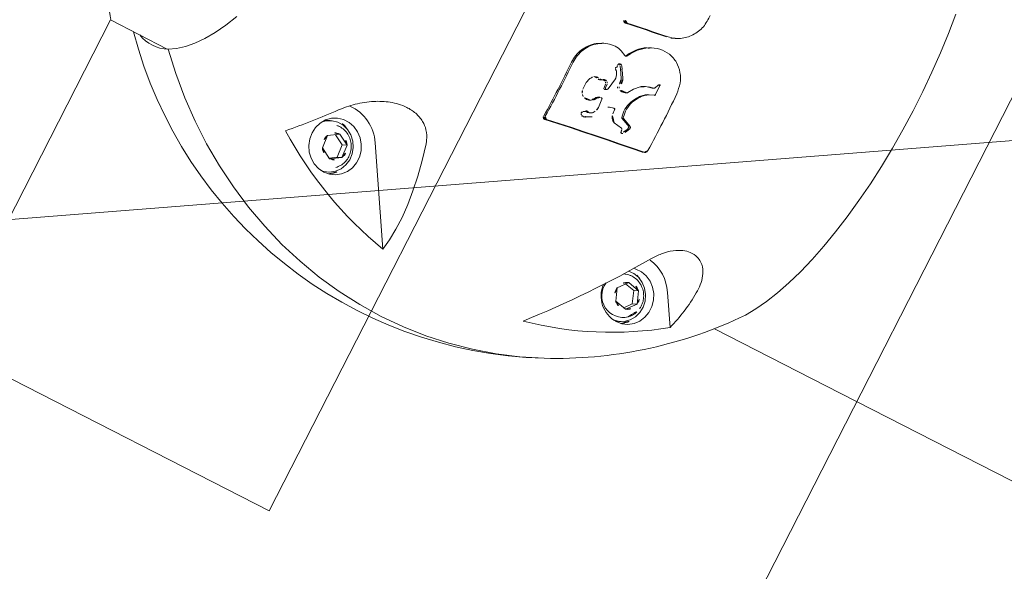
# Model space of a CAD drawing. Extents: x 5459245 to 5462690, y 5971016 to 5972523.
# Tile 101 of 198: x 5462452.005 to 5462452.231, y 5972211.534 to 5972211.66. Entities that reach past the tile are written whole.
import ezdxf

# ---------------------------------------------------------------- set-up
doc = ezdxf.new("R2010")
doc.units = 0
doc.layers.add('A_MAŁA ARCHITEKTURA', color=195, linetype='CONTINUOUS', lineweight=9)
doc.layers.add('ADT CCTV', color=102, linetype='CONTINUOUS')

# ---------------------------------------------------------------- blocks, each defined once
blk = doc.blocks.new('A$C43995eb0')
at = {"layer": 'A_MAŁA ARCHITEKTURA', "linetype": 'Continuous'}
for p, q in [((3513.14, 250.43), (3513.14, 390.59)), ((3513.14, 221.75), (3513.14, 250.43)), ((3517.49, 212.59), (3510.62, 208.42)), ((3516.16, 203.42), (3513.28, 202.35)), ((3518.42, 201.63), (3516.16, 203.42)), ((3516.64, 202.41), (3516.16, 203.42)), ((3513.28, 202.35), (3512.67, 199.49)), ((3513.76, 201.34), (3513.26, 199.01)), ((3513.76, 201.34), (3513.28, 202.35)), ((3516.64, 202.41), (3513.76, 201.34)), ((3518.31, 201.09), (3516.64, 202.41)), ((3517.81, 198.77), (3518.42, 201.63)), ((3521.64, 201.48), (3521.4, 201.99)), ((3512.67, 199.49), (3514.93, 197.69)), ((3514.93, 197.69), (3517.81, 198.77)), ((3470.19, 184.58), (3469.38, 184.93)), ((3469.43, 185.34), (3471.54, 185.39)), ((3471.72, 185.48), (3471.82, 185.16)), ((3472.25, 184.08), (3471.82, 185.16)), ((3458.06, 183.56), (3457.89, 183.9)), ((3470.44, 184.34), (3470.71, 183.22)), ((3470.6, 184), (3470.44, 184.34)), ((3470.6, 184), (3470.87, 182.88)), ((3471.19, 181.97), (3470.87, 182.88)), ((3472.41, 183.75), (3472.28, 184.08)), ((3480.49, 183.11), (3479.74, 181.33)), ((3480.65, 182.78), (3479.9, 180.99)), ((3480.49, 183.11), (3480.69, 183.49)), ((3480.65, 182.78), (3480.85, 183.15)), ((3480.69, 183.49), (3480.86, 183.66)), ((3480.85, 183.15), (3481.02, 183.32)), ((3481.58, 183.52), (3481.19, 183.67)), ((3481.74, 183.18), (3481.35, 183.33)), ((3472.76, 180.33), (3471.58, 181.42)), ((3481.97, 181.93), (3481.59, 179.88)), ((3482.58, 182.16), (3482.3, 182.17)), ((3462.51, 179.63), (3462.67, 179.3)), ((3474.04, 179.53), (3472.76, 180.33)), ((3474.37, 179), (3474.21, 179.33)), ((3478.92, 177.31), (3478.66, 178.32)), ((3479.94, 178.69), (3478.94, 178.64)), ((3469.26, 175.57), (3469.87, 175.9)), ((3469.94, 175.92), (3469.87, 175.9)), ((3470.57, 176.4), (3469.94, 175.92)), ((3470.73, 176.06), (3470.1, 175.59)), ((3470.57, 176.4), (3471.81, 177.12)), ((3470.73, 176.06), (3471.97, 176.79)), ((3479.08, 176.96), (3478.92, 177.31)), ((3469.42, 175.23), (3470.03, 175.56)), ((3470.1, 175.59), (3470.03, 175.56)), ((3470.16, 174.49), (3470.09, 174.57)), ((3470.84, 174.99), (3471.63, 175.35)), ((3472.35, 175.55), (3471.63, 175.35)), ((3472.5, 175.57), (3475.31, 175.1)), ((3474.47, 174.41), (3475.38, 174.51)), ((3474.63, 174.07), (3475.54, 174.17)), ((3475.8, 174.45), (3475.64, 174.78)), ((3477.85, 174.51), (3477.84, 174.69)), ((3477.92, 174.24), (3478.08, 173.9)), ((3478.09, 174.94), (3480.11, 175.07)), ((3481.23, 174.83), (3481.68, 174.55)), ((3481.68, 174.55), (3481.8, 174.44)), ((3482.2, 173.74), (3482.04, 174.08)), ((3482.2, 173.74), (3482.32, 173.37)), ((3482.71, 174.75), (3483.14, 173.83)), ((3483.3, 173.5), (3483.14, 173.83)), ((3474.34, 172.47), (3474.18, 172.81)), ((3482.03, 173.16), (3482.14, 173.57)), ((3482.19, 172.83), (3482.3, 173.23)), ((3482.56, 172.36), (3482.4, 172.69)), ((3483.55, 173.1), (3483.57, 172.79)), ((3466.53, 169.41), (3466.69, 169.08)), ((3476.33, 169.96), (3475.25, 170.25)), ((3478.03, 169.98), (3476.33, 169.96)), ((3531.49, 145.88), (3510.62, 133.25)), ((3513.98, 127.77), (3512.51, 125.16)), ((3514.47, 126.76), (3513.08, 124.3)), ((3517.02, 127.99), (3513.98, 127.77)), ((3514.47, 126.76), (3513.98, 127.77)), ((3517.5, 126.98), (3514.47, 126.76)), ((3518.58, 125.6), (3517.02, 127.99)), ((3517.5, 126.98), (3517.02, 127.99)), ((3518.5, 125.46), (3517.5, 126.98)), ((3521.64, 126.3), (3521.4, 126.81)), ((3521.64, 126.3), (3521.92, 125.58)), ((3511.05, 123.61), (3511.01, 124.19)), ((3512.51, 125.16), (3514.07, 122.77)), ((3517.11, 122.99), (3518.58, 125.6)), ((3514.07, 122.77), (3517.11, 122.99)), ((3510.75, 121.73), (3510.99, 121.22)), ((3511.38, 120.55), (3510.99, 121.22)), ((3513.14, 66.5), (3513.14, 81.1)), ((3586.55, 66.5), (3513.1, 66.5))]:
    blk.add_line(p, q, dxfattribs=at)
at = {"layer": 'A_MAŁA ARCHITEKTURA'}
for p, q in [((3092.12, 258.38), (3692.12, 258.38)), ((3296.64, 150), (3596.64, 150)), ((3596.64, 150), (3596.64, -150))]:
    blk.add_line(p, q, dxfattribs=at)
at = {"layer": 'A_MAŁA ARCHITEKTURA', "linetype": 'Continuous', "flags": 128}
for points in [[(3423.91, 238.23), (3428.59, 238.74), (3433.38, 239.13), (3438.23, 239.4), (3443.12, 239.55), (3448.04, 239.58), (3452.95, 239.48), (3457.82, 239.26), (3462.64, 238.92), (3467.36, 238.47), (3471.98, 237.89), (3476.47, 237.2), (3480.79, 236.4), (3484.93, 235.49), (3488.87, 234.49), (3492.58, 233.39), (3496.05, 232.19), (3499.25, 230.92), (3502.18, 229.57), (3504.8, 228.15), (3507.12, 226.66), (3508.32, 225.77)], [(3509.23, 199.02), (3509.14, 199.56), (3509.14, 200.98), (3509.48, 202.38), (3510.15, 203.68), (3511.11, 204.82), (3512.31, 205.74), (3513.67, 206.37), (3515.14, 206.7), (3516.63, 206.7), (3518.05, 206.38), (3519.34, 205.74), (3520.43, 204.83), (3521.25, 203.69), (3521.75, 202.38), (3521.93, 200.98), (3521.93, 200.98)], [(3510.32, 198.28), (3510.27, 199.55), (3510.57, 200.92), (3511.21, 202.21), (3512.15, 203.32), (3513.34, 204.19), (3514.71, 204.76), (3516.16, 204.99), (3517.6, 204.88), (3518.95, 204.43), (3520.12, 203.66), (3521.04, 202.63), (3521.64, 201.39), (3521.88, 200.23)], [(3521.64, 201.48), (3521.88, 200.89), (3521.92, 200.75)], [(3511.4, 197.53), (3511.06, 198.69), (3511.04, 198.89)], [(3536.88, 190.15), (3536.91, 190.1), (3539.12, 185.05), (3541, 179.86), (3542.55, 174.56), (3543.77, 169.16), (3544.64, 163.69), (3545.16, 158.15), (3545.33, 152.57), (3545.16, 146.98), (3544.64, 141.39), (3543.77, 135.81), (3542.55, 130.28), (3541, 124.8), (3539.12, 119.41), (3536.91, 114.11), (3534.37, 108.93), (3531.53, 103.88), (3528.39, 98.98), (3524.96, 94.26), (3521.25, 89.72), (3517.28, 85.39), (3513.06, 81.27)], [(3513.06, 81.27), (3517.28, 85.39), (3521.25, 89.72), (3524.96, 94.26), (3528.39, 98.98), (3531.53, 103.88), (3534.37, 108.93), (3536.91, 114.11), (3539.12, 119.41), (3541, 124.8), (3542.55, 130.28), (3543.77, 135.81), (3544.64, 141.39), (3545.16, 146.98), (3545.33, 152.57), (3545.16, 158.15), (3544.64, 163.69), (3543.77, 169.16), (3542.55, 174.56), (3541, 179.86), (3539.12, 185.05), (3536.91, 190.1), (3536.88, 190.15)], [(3488, 165.76), (3487.51, 168.75), (3487.03, 171.73), (3486.57, 174.68), (3486.13, 177.62), (3485.7, 180.53), (3485.28, 183.4), (3484.89, 186.24), (3484.51, 189.05)], [(3488.16, 165.42), (3487.67, 168.41), (3487.19, 171.39), (3486.73, 174.35), (3486.29, 177.28), (3485.86, 180.19), (3485.45, 183.06), (3485.05, 185.91), (3484.67, 188.71)], [(3459.95, 172.15), (3459.76, 173.39), (3459.57, 174.62), (3459.39, 175.85), (3459.2, 177.07), (3459.02, 178.29), (3458.85, 179.5), (3458.67, 180.71), (3458.5, 181.92)], [(3460.11, 171.82), (3459.92, 173.05), (3459.73, 174.28), (3459.55, 175.51), (3459.37, 176.73), (3459.19, 177.95), (3459.01, 179.16), (3458.83, 180.37), (3458.66, 181.58)], [(3505.52, 143.73), (3509.29, 144.65), (3512.94, 145.39), (3516.45, 145.94), (3519.8, 146.31), (3523, 146.48), (3526.02, 146.47), (3528.85, 146.27), (3531.49, 145.88)], [(3521.93, 125.81), (3521.75, 124.39), (3521.25, 123.03), (3520.43, 121.8), (3519.34, 120.77), (3518.05, 119.98), (3516.63, 119.5), (3515.14, 119.33), (3513.67, 119.5), (3512.31, 119.98), (3511.11, 120.76), (3510.15, 121.79), (3509.48, 123.02), (3509.14, 124.39), (3509.14, 125.8), (3509.48, 127.2), (3510.15, 128.51), (3511.11, 129.65), (3512.31, 130.56), (3513.67, 131.2), (3515.14, 131.53), (3516.63, 131.53), (3518.05, 131.2), (3519.34, 130.56), (3520.43, 129.65), (3521.25, 128.51), (3521.75, 127.21), (3521.93, 125.81)], [(3511.82, 120.25), (3511.21, 120.95), (3510.57, 122.16), (3510.27, 123.5), (3510.34, 124.89), (3510.77, 126.25), (3511.53, 127.48), (3512.57, 128.5), (3513.84, 129.26), (3515.25, 129.71), (3516.71, 129.82), (3518.13, 129.57), (3519.42, 129), (3520.5, 128.12), (3521.3, 127.01), (3521.78, 125.72), (3521.88, 125.06)], [(3499.25, 91.91), (3502.18, 90.56), (3504.8, 89.14), (3507.12, 87.66), (3509.11, 86.12), (3510.77, 84.54), (3512.09, 82.92), (3513.06, 81.27)]]:
    blk.add_lwpolyline(points, dxfattribs=at)
at = {"layer": 'A_MAŁA ARCHITEKTURA', "linetype": 'Continuous'}
for centre, radius, start, end in [((3446.64, 147.06), 100, 25.5243, 51.9164), ((3505.66, 175), 39.4, 72.5279, 86.9812), ((3452.69, 164.46), 80.72, 12.5355, 36.6015), ((3515.69, 199.81), 10, 120.4922, 170.283), ((3515.72, 200.18), 3.27, 82.4375, 138.4127), ((3515.93, 199.79), 4.95, 260.4161, 40.2491), ((3515.82, 200.67), 2.78, 20.3289, 83.0669), ((3516.85, 199.08), 5.83, 31.9067, 80.7785), ((3375.12, 1.26), 238.97, 49.1311, 56.929), ((3516.02, 198.56), 5.99, 150.5934, 180.8426), ((3515.39, 200.4), 2.87, 137.3344, 198.5926), ((3515.21, 201.23), 6.72, 273.6402, 357.8974), ((3515.7, 200.71), 2.87, 317.3344, 18.5926), ((3515.27, 200.45), 2.78, 200.3289, 263.0669), ((3515.37, 200.94), 3.27, 262.4375, 318.4127), ((3476.76, -43.42), 233.18, 88.2825, 91.8576), ((3446.64, 147.06), 100, 311.6823, 25.5243), ((3479.38, -59.62), 224.9, 87.9533, 91.4943), ((3479.54, -59.95), 224.9, 87.9533, 91.4943), ((3442.37, 165.51), 91.25, 325.4096, 347.5764), ((3515.54, 124.77), 9.8, 120.1166, 183.1259), ((3516.85, 123.91), 5.83, 31.9067, 80.7779), ((3515.89, 123.44), 5.85, 150.3401, 199.0724), ((3515.57, 125.16), 3.05, 121.1984, 179.9315), ((3515.7, 125.09), 3.19, 65.6003, 122.6532), ((3515.89, 125.55), 2.69, 1.0666, 65.2701), ((3515.2, 125.21), 2.69, 181.0666, 245.2701), ((3515.52, 125.61), 3.05, 301.1984, 359.9315), ((3393.95, -16.34), 179.38, 46.4698, 50.6277), ((3515.39, 125.67), 3.19, 245.6003, 302.6532), ((3505.56, 77.56), 8.37, 334.9582, 26.3053)]:
    blk.add_arc(centre, radius, start, end, dxfattribs=at)
blk.add_ellipse((3446.64, 0), major_axis=(66.49, 66.49), ratio=0.018355, start_param=0.018353, end_param=1.255922, dxfattribs=at)
for points, knots in [([(3505.52, 201.52), (3504.79, 202.05), (3503.33, 203.1), (3501.51, 205.14), (3500.42, 207.16), (3499.98, 209.14), (3500.21, 210.76), (3500.9, 212.03), (3501.96, 213.11), (3503.54, 213.94), (3505.58, 214.39), (3507.04, 214.36), (3507.74, 214.35)], [0, 0, 0, 0, 0.094019, 0.1888407, 0.2709308, 0.3446243, 0.4512183, 0.5316437, 0.6122297, 0.744947, 0.8779326, 1, 1, 1, 1]), ([(3516.82, 204.43), (3516.42, 204.46), (3515.6, 204.52), (3514.38, 204.22), (3513.24, 203.66), (3512.26, 202.81), (3511.51, 201.73), (3511.09, 200.49), (3510.94, 199.51), (3511.05, 198.99), (3511.07, 198.89)], [0, 0, 0, 0, 0.13135, 0.2666, 0.403908, 0.543436, 0.684667, 0.826615, 0.968048, 1, 1, 1, 1]), ([(3519.68, 202.96), (3519.51, 203.13), (3519.06, 203.6), (3518.09, 204.15), (3517.25, 204.33), (3516.82, 204.43)], [0, 0, 0, 0, 0.220291, 0.595007, 1, 1, 1, 1]), ([(3466.63, 175.56), (3465.86, 176.02), (3464.33, 176.95), (3462.65, 179.07), (3461.74, 181.52), (3461.74, 184.06), (3462.69, 186.36), (3464.4, 188.15), (3466.64, 189.34), (3468.34, 189.53), (3469.2, 189.63)], [0, 0, 0, 0, 0.12517, 0.249642, 0.374442, 0.499277, 0.624094, 0.749439, 0.874606, 1, 1, 1, 1]), ([(3483.75, 189.65), (3483.83, 189.64), (3484, 189.62), (3484.2, 189.51), (3484.34, 189.39), (3484.42, 189.29), (3484.49, 189.17), (3484.5, 189.09), (3484.51, 189.05)], [0, 0, 0, 0, 0.249123, 0.498004, 0.622978, 0.74866, 0.87411, 1, 1, 1, 1]), ([(3449.71, 188.28), (3450.73, 188.28), (3452.78, 188.28), (3455.59, 186.92), (3457.32, 185.09), (3458.2, 183.34), (3458.4, 182.39), (3458.5, 181.92)], [0, 0, 0, 0, 0.249793, 0.499376, 0.748511, 0.873967, 1, 1, 1, 1]), ([(3484.62, 188.87), (3484.63, 188.86), (3484.66, 188.81), (3484.67, 188.75), (3484.67, 188.71)], [0, 0, 0, 0, 0.259657, 1, 1, 1, 1]), ([(3469.12, 185.28), (3469.11, 185.34), (3469.1, 185.44), (3469.13, 185.54), (3469.14, 185.59)], [0, 0, 0, 0, 0.499114, 1, 1, 1, 1]), ([(3469.38, 184.93), (3469.35, 184.95), (3469.29, 185), (3469.21, 185.08), (3469.15, 185.18), (3469.13, 185.25), (3469.12, 185.28)], [0, 0, 0, 0, 0.249907, 0.499238, 0.749138, 1, 1, 1, 1]), ([(3469.28, 184.95), (3469.27, 185), (3469.26, 185.1), (3469.29, 185.2), (3469.31, 185.25)], [0, 0, 0, 0, 0.499114, 1, 1, 1, 1]), ([(3469.31, 185.25), (3469.31, 185.26), (3469.32, 185.28), (3469.35, 185.31), (3469.39, 185.33), (3469.41, 185.34), (3469.43, 185.34)], [0, 0, 0, 0, 0.247175, 0.499606, 0.748246, 1, 1, 1, 1]), ([(3471.54, 185.39), (3471.57, 185.38), (3471.65, 185.37), (3471.75, 185.31), (3471.83, 185.24), (3471.87, 185.17), (3471.88, 185.14)], [0, 0, 0, 0, 0.25021, 0.499986, 0.749492, 1, 1, 1, 1]), ([(3458.02, 183.55), (3458.12, 183.36), (3458.45, 182.74), (3458.58, 182.06), (3458.66, 181.58)], [0, 0, 0, 0, 0.299286, 1, 1, 1, 1]), ([(3470.19, 184.58), (3470.22, 184.57), (3470.28, 184.55), (3470.35, 184.49), (3470.41, 184.42), (3470.43, 184.37), (3470.44, 184.34)], [0, 0, 0, 0, 0.250267, 0.500046, 0.749598, 1, 1, 1, 1]), ([(3471.58, 181.42), (3471.38, 181.7), (3470.98, 182.26), (3470.8, 182.9), (3470.71, 183.22)], [0, 0, 0, 0, 0.500155, 1, 1, 1, 1]), ([(3479.55, 181.18), (3478.9, 181.08), (3477.59, 180.88), (3475.51, 181.35), (3473.92, 182.23), (3472.86, 183.21), (3472.45, 183.79), (3472.25, 184.08)], [0, 0, 0, 0, 0.249692, 0.499296, 0.748632, 0.874477, 1, 1, 1, 1]), ([(3479.72, 180.85), (3479.06, 180.74), (3477.75, 180.54), (3475.67, 181.02), (3474.09, 181.89), (3473.02, 182.87), (3472.61, 183.45), (3472.41, 183.75)], [0, 0, 0, 0, 0.249692, 0.499296, 0.748632, 0.874477, 1, 1, 1, 1]), ([(3480.86, 183.66), (3480.88, 183.67), (3480.93, 183.69), (3481.01, 183.71), (3481.1, 183.7), (3481.16, 183.68), (3481.19, 183.67)], [0, 0, 0, 0, 0.249874, 0.49965, 0.749663, 1, 1, 1, 1]), ([(3481.02, 183.32), (3481.04, 183.33), (3481.09, 183.36), (3481.18, 183.37), (3481.26, 183.36), (3481.32, 183.34), (3481.35, 183.33)], [0, 0, 0, 0, 0.2498741, 0.4996499, 0.7496634, 1, 1, 1, 1]), ([(3481.58, 183.52), (3481.82, 183.43), (3482.29, 183.25), (3482.69, 182.93), (3482.9, 182.77)], [0, 0, 0, 0, 0.500812, 1, 1, 1, 1]), ([(3481.74, 183.18), (3481.98, 183.09), (3482.45, 182.91), (3482.85, 182.59), (3483.06, 182.43)], [0, 0, 0, 0, 0.500812, 1, 1, 1, 1]), ([(3482.9, 182.77), (3482.92, 182.75), (3482.96, 182.72), (3483, 182.64), (3483.02, 182.57), (3483.01, 182.52), (3483.01, 182.49)], [0, 0, 0, 0, 0.2503, 0.499961, 0.749423, 1, 1, 1, 1]), ([(3479.74, 181.33), (3479.73, 181.31), (3479.71, 181.28), (3479.65, 181.22), (3479.59, 181.2), (3479.55, 181.18)], [0, 0, 0, 0, 0.250055, 0.499973, 1, 1, 1, 1]), ([(3479.9, 180.99), (3479.89, 180.98), (3479.87, 180.94), (3479.81, 180.88), (3479.76, 180.86), (3479.72, 180.85)], [0, 0, 0, 0, 0.250055, 0.499973, 1, 1, 1, 1]), ([(3481.97, 181.93), (3481.97, 181.94), (3481.98, 181.98), (3482.01, 182.05), (3482.07, 182.12), (3482.18, 182.17), (3482.26, 182.17), (3482.3, 182.17)], [0, 0, 0, 0, 0.125173, 0.250237, 0.499817, 0.749608, 1, 1, 1, 1]), ([(3483.01, 182.49), (3483, 182.45), (3482.97, 182.35), (3482.86, 182.25), (3482.73, 182.18), (3482.63, 182.17), (3482.58, 182.16)], [0, 0, 0, 0, 0.2493271, 0.4992619, 0.749422, 1, 1, 1, 1]), ([(3466.79, 175.22), (3466.04, 175.69), (3464.53, 176.62), (3463.14, 178.15), (3462.8, 179.14), (3462.74, 179.32)], [0, 0, 0, 0, 0.449858, 0.899074, 1, 1, 1, 1]), ([(3474.04, 179.53), (3474.08, 179.51), (3474.14, 179.47), (3474.19, 179.39), (3474.2, 179.35), (3474.21, 179.33)], [0, 0, 0, 0, 0.498291, 0.751816, 1, 1, 1, 1]), ([(3474.21, 179.33), (3474.29, 178.98), (3474.44, 178.27), (3474.17, 177.63), (3474.04, 177.32)], [0, 0, 0, 0, 0.499956, 1, 1, 1, 1]), ([(3474.37, 179), (3474.45, 178.64), (3474.6, 177.93), (3474.33, 177.3), (3474.2, 176.98)], [0, 0, 0, 0, 0.499956, 1, 1, 1, 1]), ([(3478.66, 178.32), (3478.66, 178.34), (3478.65, 178.38), (3478.66, 178.44), (3478.68, 178.5), (3478.73, 178.57), (3478.82, 178.63), (3478.9, 178.64), (3478.94, 178.64)], [0, 0, 0, 0, 0.125206, 0.250224, 0.374172, 0.500803, 0.750023, 1, 1, 1, 1]), ([(3481.59, 179.88), (3481.52, 179.72), (3481.38, 179.39), (3480.97, 179.03), (3480.49, 178.77), (3480.12, 178.72), (3479.94, 178.69)], [0, 0, 0, 0, 0.249161, 0.499088, 0.749149, 1, 1, 1, 1]), ([(3471.81, 177.12), (3472.12, 177.2), (3472.72, 177.35), (3473.36, 177.24), (3473.68, 177.18)], [0, 0, 0, 0, 0.499787, 1, 1, 1, 1]), ([(3471.97, 176.79), (3472.28, 176.86), (3472.88, 177.02), (3473.52, 176.9), (3473.84, 176.84)], [0, 0, 0, 0, 0.499787, 1, 1, 1, 1]), ([(3474.04, 177.32), (3474.02, 177.29), (3473.98, 177.23), (3473.89, 177.18), (3473.78, 177.16), (3473.71, 177.18), (3473.68, 177.18)], [0, 0, 0, 0, 0.249536, 0.499529, 0.749625, 1, 1, 1, 1]), ([(3474.2, 176.98), (3474.18, 176.95), (3474.14, 176.89), (3474.05, 176.85), (3473.95, 176.83), (3473.87, 176.84), (3473.84, 176.84)], [0, 0, 0, 0, 0.249536, 0.499529, 0.749625, 1, 1, 1, 1]), ([(3473.52, 165.2), (3472.92, 165.23), (3471.73, 165.29), (3470, 165.91), (3468.43, 166.9), (3467.14, 168.25), (3466.24, 169.87), (3465.83, 171.66), (3465.98, 173.48), (3466.53, 174.51), (3466.81, 175.02)], [0, 0, 0, 0, 0.125461, 0.250067, 0.374697, 0.499707, 0.62502, 0.749558, 0.874271, 1, 1, 1, 1]), ([(3466.63, 175.56), (3466.68, 175.53), (3466.75, 175.49), (3466.82, 175.4), (3466.85, 175.33), (3466.87, 175.25), (3466.87, 175.17), (3466.85, 175.09), (3466.83, 175.05), (3466.81, 175.02)], [0, 0, 0, 0, 0.2489899, 0.37424, 0.4990843, 0.6242478, 0.7494027, 0.8745318, 1, 1, 1, 1]), ([(3469.2, 174.66), (3469.16, 174.69), (3469.07, 174.74), (3468.98, 174.87), (3468.93, 175.02), (3468.95, 175.12), (3468.96, 175.16)], [0, 0, 0, 0, 0.250231, 0.50008, 0.74975, 1, 1, 1, 1]), ([(3468.96, 175.16), (3469, 175.24), (3469.07, 175.4), (3469.19, 175.52), (3469.26, 175.57)], [0, 0, 0, 0, 0.4990547, 1, 1, 1, 1]), ([(3469.12, 174.83), (3469.16, 174.91), (3469.23, 175.06), (3469.35, 175.18), (3469.42, 175.23)], [0, 0, 0, 0, 0.499055, 1, 1, 1, 1]), ([(3469.43, 174.59), (3469.39, 174.6), (3469.31, 174.61), (3469.24, 174.64), (3469.2, 174.66)], [0, 0, 0, 0, 0.4994, 1, 1, 1, 1]), ([(3469.83, 174.65), (3469.77, 174.63), (3469.64, 174.59), (3469.5, 174.59), (3469.43, 174.59)], [0, 0, 0, 0, 0.499186, 1, 1, 1, 1]), ([(3469.83, 174.65), (3469.85, 174.65), (3469.9, 174.67), (3469.97, 174.65), (3470.04, 174.62), (3470.07, 174.59), (3470.09, 174.57)], [0, 0, 0, 0, 0.249915, 0.500042, 0.749993, 1, 1, 1, 1]), ([(3470.43, 174.48), (3470.41, 174.46), (3470.37, 174.44), (3470.29, 174.43), (3470.22, 174.45), (3470.18, 174.48), (3470.16, 174.49)], [0, 0, 0, 0, 0.249704, 0.499786, 0.749767, 1, 1, 1, 1]), ([(3470.75, 174.88), (3470.71, 174.8), (3470.62, 174.65), (3470.49, 174.53), (3470.43, 174.48)], [0, 0, 0, 0, 0.499112, 1, 1, 1, 1]), ([(3470.75, 174.88), (3470.76, 174.9), (3470.78, 174.94), (3470.82, 174.97), (3470.84, 174.99)], [0, 0, 0, 0, 0.499009, 1, 1, 1, 1]), ([(3472.35, 175.55), (3472.37, 175.56), (3472.42, 175.57), (3472.47, 175.57), (3472.5, 175.57)], [0, 0, 0, 0, 0.499341, 1, 1, 1, 1]), ([(3474.06, 172.99), (3473.99, 173.08), (3473.86, 173.25), (3473.79, 173.58), (3473.82, 173.9), (3473.94, 174.07), (3474, 174.15)], [0, 0, 0, 0, 0.250085, 0.499686, 0.749377, 1, 1, 1, 1]), ([(3474.01, 173.06), (3473.99, 173.12), (3473.94, 173.28), (3473.99, 173.56), (3474.1, 173.73), (3474.16, 173.81)], [0, 0, 0, 0, 0.217767, 0.608155, 1, 1, 1, 1]), ([(3474, 174.15), (3474.07, 174.21), (3474.2, 174.34), (3474.38, 174.39), (3474.47, 174.41)], [0, 0, 0, 0, 0.499238, 1, 1, 1, 1]), ([(3474.16, 173.81), (3474.23, 173.88), (3474.36, 174), (3474.54, 174.05), (3474.63, 174.07)], [0, 0, 0, 0, 0.499238, 1, 1, 1, 1]), ([(3475.31, 175.1), (3475.34, 175.09), (3475.41, 175.07), (3475.47, 175.02), (3475.5, 174.99)], [0, 0, 0, 0, 0.4995167, 1, 1, 1, 1]), ([(3475.59, 174.59), (3475.56, 174.57), (3475.5, 174.52), (3475.42, 174.51), (3475.38, 174.51)], [0, 0, 0, 0, 0.49981, 1, 1, 1, 1]), ([(3475.5, 174.99), (3475.53, 174.96), (3475.59, 174.9), (3475.62, 174.82), (3475.64, 174.78)], [0, 0, 0, 0, 0.49926, 1, 1, 1, 1]), ([(3475.75, 174.25), (3475.72, 174.23), (3475.66, 174.18), (3475.58, 174.17), (3475.54, 174.17)], [0, 0, 0, 0, 0.49981, 1, 1, 1, 1]), ([(3475.64, 174.78), (3475.64, 174.77), (3475.65, 174.73), (3475.65, 174.68), (3475.63, 174.63), (3475.6, 174.6), (3475.59, 174.59)], [0, 0, 0, 0, 0.249916, 0.499571, 0.749239, 1, 1, 1, 1]), ([(3475.8, 174.45), (3475.8, 174.43), (3475.81, 174.39), (3475.81, 174.34), (3475.79, 174.29), (3475.76, 174.26), (3475.75, 174.25)], [0, 0, 0, 0, 0.2499163, 0.4995707, 0.7492387, 1, 1, 1, 1]), ([(3477.84, 174.69), (3477.85, 174.72), (3477.86, 174.79), (3477.92, 174.87), (3478, 174.92), (3478.06, 174.94), (3478.09, 174.94)], [0, 0, 0, 0, 0.249464, 0.499287, 0.749395, 1, 1, 1, 1]), ([(3478.43, 173.77), (3478.35, 173.8), (3478.21, 173.88), (3478.03, 174.05), (3477.89, 174.27), (3477.86, 174.43), (3477.85, 174.51)], [0, 0, 0, 0, 0.250378, 0.500159, 0.749597, 1, 1, 1, 1]), ([(3478.59, 173.43), (3478.51, 173.47), (3478.37, 173.54), (3478.19, 173.71), (3478.12, 173.84), (3478.09, 173.9)], [0, 0, 0, 0, 0.3525607, 0.7042815, 1, 1, 1, 1]), ([(3478.43, 173.77), (3478.63, 173.66), (3479.04, 173.45), (3479.31, 173.06), (3479.44, 172.87)], [0, 0, 0, 0, 0.500911, 1, 1, 1, 1]), ([(3480.11, 175.07), (3480.3, 175.06), (3480.68, 175.05), (3481.05, 174.9), (3481.23, 174.83)], [0, 0, 0, 0, 0.500708, 1, 1, 1, 1]), ([(3481.8, 174.44), (3481.88, 174.33), (3482.06, 174.11), (3482.12, 173.84), (3482.16, 173.71)], [0, 0, 0, 0, 0.499892, 1, 1, 1, 1]), ([(3482.16, 173.71), (3482.16, 173.68), (3482.16, 173.64), (3482.15, 173.59), (3482.14, 173.57)], [0, 0, 0, 0, 0.499139, 1, 1, 1, 1]), ([(3483.23, 173.7), (3483.21, 173.72), (3483.17, 173.76), (3483.15, 173.81), (3483.14, 173.83)], [0, 0, 0, 0, 0.499332, 1, 1, 1, 1]), ([(3483.23, 173.7), (3483.31, 173.62), (3483.43, 173.49), (3483.52, 173.27), (3483.54, 173.16), (3483.55, 173.1)], [0, 0, 0, 0, 0.498893, 0.749318, 1, 1, 1, 1]), ([(3459.95, 172.15), (3459.95, 172.11), (3459.96, 172.03), (3459.94, 171.91), (3459.89, 171.79), (3459.82, 171.69), (3459.74, 171.61), (3459.6, 171.52), (3459.47, 171.49), (3459.39, 171.48)], [0, 0, 0, 0, 0.12513, 0.250034, 0.375272, 0.500235, 0.625314, 0.750552, 1, 1, 1, 1]), ([(3460.11, 171.82), (3460.11, 171.77), (3460.12, 171.69), (3460.1, 171.57), (3460.05, 171.46), (3459.99, 171.35), (3459.9, 171.27), (3459.76, 171.18), (3459.63, 171.16), (3459.55, 171.14)], [0, 0, 0, 0, 0.125126, 0.250028, 0.375078, 0.500238, 0.624777, 0.750558, 1, 1, 1, 1]), ([(3474.29, 171.04), (3474.24, 171.14), (3474.12, 171.32), (3474.05, 171.63), (3474.06, 171.95), (3474.14, 172.14), (3474.18, 172.23)], [0, 0, 0, 0, 0.2501866, 0.4998576, 0.7493749, 1, 1, 1, 1]), ([(3474.06, 172.99), (3474.1, 172.93), (3474.18, 172.82), (3474.25, 172.62), (3474.25, 172.42), (3474.2, 172.3), (3474.18, 172.23)], [0, 0, 0, 0, 0.250115, 0.499774, 0.749302, 1, 1, 1, 1]), ([(3474.34, 170.91), (3474.33, 170.94), (3474.26, 171.06), (3474.21, 171.3), (3474.22, 171.61), (3474.3, 171.8), (3474.34, 171.9)], [0, 0, 0, 0, 0.084654, 0.389444, 0.694046, 1, 1, 1, 1]), ([(3474.34, 172.47), (3474.36, 172.41), (3474.41, 172.28), (3474.41, 172.08), (3474.36, 171.96), (3474.34, 171.9)], [0, 0, 0, 0, 0.322571, 0.660494, 1, 1, 1, 1]), ([(3478.59, 173.43), (3478.79, 173.32), (3479.2, 173.11), (3479.47, 172.72), (3479.6, 172.53)], [0, 0, 0, 0, 0.500911, 1, 1, 1, 1]), ([(3479.44, 172.87), (3479.52, 172.7), (3479.67, 172.37), (3479.74, 171.84), (3479.69, 171.32), (3479.55, 171.01), (3479.48, 170.86)], [0, 0, 0, 0, 0.249818, 0.50022, 0.750548, 1, 1, 1, 1]), ([(3482.24, 172.86), (3482.21, 172.87), (3482.15, 172.9), (3482.09, 172.96), (3482.05, 173.02), (3482.03, 173.07), (3482.02, 173.11), (3482.03, 173.15), (3482.03, 173.16)], [0, 0, 0, 0, 0.249252, 0.498377, 0.624828, 0.748771, 0.874958, 1, 1, 1, 1]), ([(3482.24, 172.86), (3482.26, 172.85), (3482.29, 172.84), (3482.34, 172.8), (3482.38, 172.75), (3482.39, 172.71), (3482.4, 172.69)], [0, 0, 0, 0, 0.249797, 0.499153, 0.749166, 1, 1, 1, 1]), ([(3482.32, 173.37), (3482.32, 173.35), (3482.33, 173.3), (3482.31, 173.25), (3482.3, 173.23)], [0, 0, 0, 0, 0.499139, 1, 1, 1, 1]), ([(3482.55, 172.36), (3482.52, 172.41), (3482.45, 172.51), (3482.41, 172.63), (3482.4, 172.69)], [0, 0, 0, 0, 0.499308, 1, 1, 1, 1]), ([(3483.08, 172.16), (3483.03, 172.15), (3482.94, 172.14), (3482.79, 172.18), (3482.66, 172.25), (3482.59, 172.32), (3482.55, 172.36)], [0, 0, 0, 0, 0.249615, 0.499509, 0.749564, 1, 1, 1, 1]), ([(3483.43, 172.37), (3483.38, 172.32), (3483.28, 172.22), (3483.15, 172.18), (3483.08, 172.16)], [0, 0, 0, 0, 0.499175, 1, 1, 1, 1]), ([(3483.39, 173.37), (3483.37, 173.39), (3483.34, 173.42), (3483.31, 173.47), (3483.3, 173.5)], [0, 0, 0, 0, 0.499332, 1, 1, 1, 1]), ([(3483.39, 173.37), (3483.47, 173.28), (3483.57, 173.18), (3483.62, 173.06), (3483.62, 173.05)], [0, 0, 0, 0, 0.872262, 1, 1, 1, 1]), ([(3483.57, 172.79), (3483.56, 172.72), (3483.55, 172.56), (3483.47, 172.43), (3483.43, 172.37)], [0, 0, 0, 0, 0.499639, 1, 1, 1, 1]), ([(3473.68, 164.87), (3473.08, 164.89), (3471.89, 164.95), (3470.16, 165.57), (3468.6, 166.57), (3467.39, 167.77), (3466.93, 168.71), (3466.73, 169.1)], [0, 0, 0, 0, 0.211997, 0.424555, 0.636941, 0.848416, 1, 1, 1, 1]), ([(3475.25, 170.25), (3475.07, 170.35), (3474.7, 170.55), (3474.43, 170.88), (3474.29, 171.04)], [0, 0, 0, 0, 0.500364, 1, 1, 1, 1]), ([(3478.93, 170.29), (3478.79, 170.21), (3478.51, 170.06), (3478.19, 170), (3478.03, 169.98)], [0, 0, 0, 0, 0.499874, 1, 1, 1, 1]), ([(3479.48, 170.86), (3479.4, 170.75), (3479.25, 170.52), (3479.04, 170.37), (3478.93, 170.29)], [0, 0, 0, 0, 0.4998549, 1, 1, 1, 1]), ([(3488, 165.76), (3488, 165.71), (3488.01, 165.62), (3487.99, 165.5), (3487.94, 165.38), (3487.83, 165.26), (3487.66, 165.15), (3487.5, 165.14), (3487.41, 165.14)], [0, 0, 0, 0, 0.125192, 0.250141, 0.375162, 0.500485, 0.749701, 1, 1, 1, 1]), ([(3488.16, 165.42), (3488.17, 165.37), (3488.17, 165.29), (3488.15, 165.16), (3488.1, 165.04), (3488, 164.92), (3487.82, 164.81), (3487.66, 164.8), (3487.58, 164.8)], [0, 0, 0, 0, 0.125192, 0.250141, 0.375162, 0.500485, 0.749701, 1, 1, 1, 1]), ([(3507.74, 122.33), (3506.74, 123.22), (3504.75, 125.01), (3502.35, 128.33), (3500.89, 131.43), (3500.24, 133.96), (3500.01, 136.11), (3500.25, 138.46), (3501.16, 140.69), (3502.71, 142.46), (3504.24, 143.35), (3505.25, 143.65), (3505.52, 143.73)], [0, 0, 0, 0, 0.1748161, 0.3491212, 0.4877587, 0.558039, 0.6281306, 0.7116533, 0.7956879, 0.8703445, 0.964497, 1, 1, 1, 1]), ([(3519.72, 127.79), (3519.43, 128.05), (3518.83, 128.59), (3517.71, 129.1), (3516.5, 129.34), (3515.25, 129.28), (3514.04, 128.92), (3512.94, 128.26), (3512.02, 127.34), (3511.35, 126.21), (3511.03, 124.95), (3510.94, 124.04), (3511.05, 123.61), (3511.06, 123.6)], [0, 0, 0, 0, 0.093761, 0.190921, 0.288027, 0.38577, 0.484742, 0.585301, 0.687415, 0.7906, 0.894056, 0.996891, 1, 1, 1, 1])]:
    blk.add_open_spline(points, degree=3, knots=knots, dxfattribs=at)
blk = doc.blocks.new('A770198')
at = {"layer": 'ADT CCTV', "color": 140, "lineweight": 9}
blk.add_line((10.95893, 34.68235), (10.94106, 3.38664), dxfattribs=at)
blk = doc.blocks.new('G$CFAE608CC')
at = {"layer": 'ADT CCTV', "rotation": 90}
blk.add_blockref('A770198', (38.08383, 0), dxfattribs=at)

msp = doc.modelspace()

# ---------------------------------------------------------------- block references
at = {"layer": 'A_MAŁA ARCHITEKTURA', "xscale": 0.001, "yscale": 0.001, "zscale": 0.001, "rotation": 242.9301705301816}
msp.add_blockref('A$C43995eb0', (5462453.5658, 5972214.81866), dxfattribs=at)
at = {"layer": 'ADT CCTV', "rotation": 184.5356804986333}
msp.add_blockref('G$CFAE608CC', (5462467.50941, 5972223.83045), dxfattribs=at)

doc.saveas('drawing.dxf')
